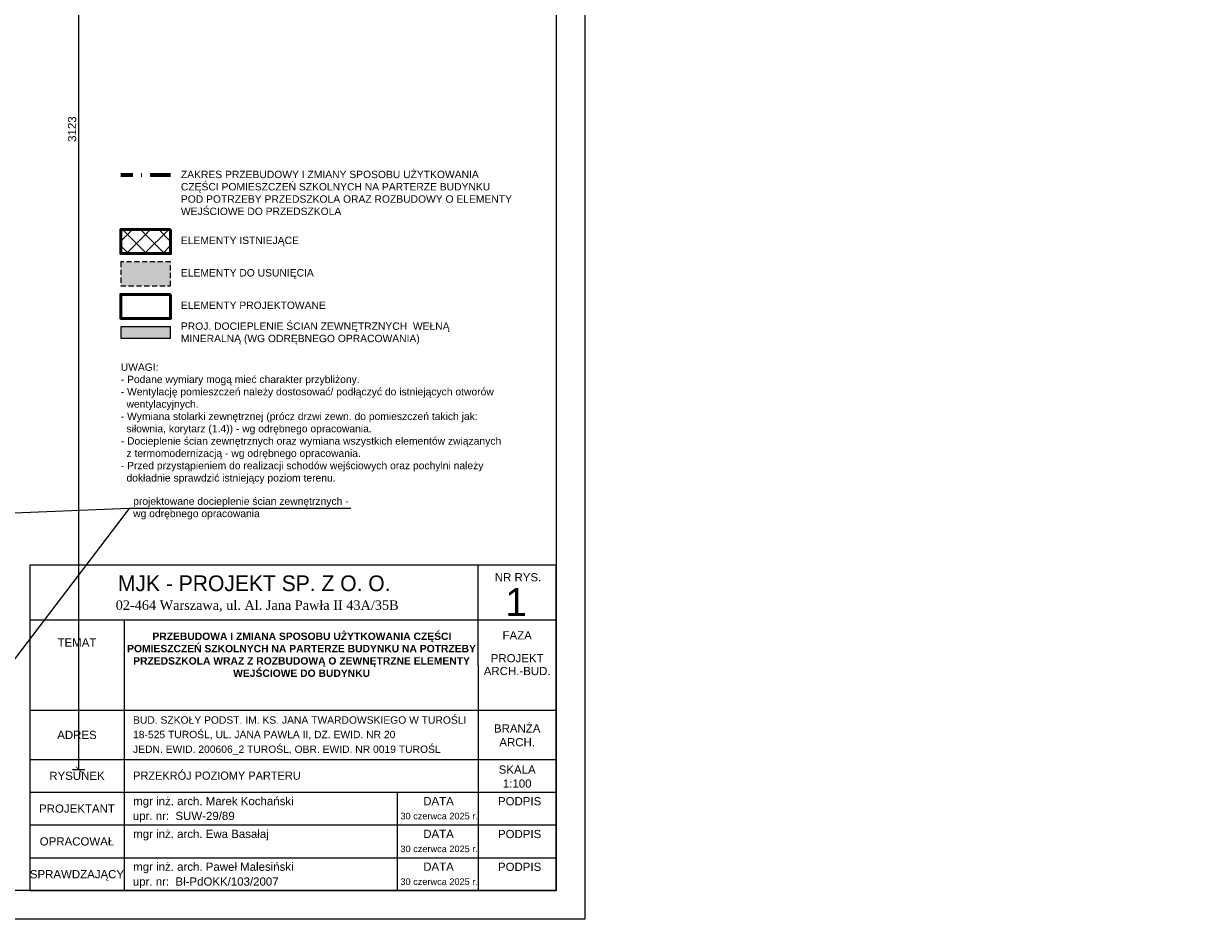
# Model space of a CAD drawing. Header units: millimetres. Extents: x -61343 to 9939, y -6894 to 7453.
# Tile 69 of 255: x -23057 to -20168, y 2127 to 4311. Entities that reach past the tile are written whole.
import ezdxf
from ezdxf.enums import TextEntityAlignment as Align

# ---------------------------------------------------------------- set-up
doc = ezdxf.new("R2010")
doc.units = ezdxf.units.MM
doc.header["$MEASUREMENT"] = 0
doc.linetypes.add('DASHED', pattern=[19.05, 12.7, -6.35])
doc.linetypes.add('Kropki i Kreski', pattern=[920, 500, -200, 20, -200])
for name, color, linetype, lineweight in [('A_do usunięcia', 200, 'Continuous', 9), ('A_opisy', 81, 'Continuous', 13), ('A_przekrojowe główne', 50, 'Continuous', 50), ('A_widokowe', 160, 'Continuous', 18), ('A_wymiary', 253, 'Continuous', 9), ('A_ściany istniejące hatch', 82, 'Continuous', 9)]:
    doc.layers.add(name, color=color, linetype=linetype, lineweight=lineweight)
doc.layers.add('A_wełna mineralna', color=7, linetype='Continuous', lineweight=5, true_color=0x00d66b)
doc.layers.add('A_zakres opracowania', color=7, linetype='Continuous', lineweight=70, true_color=0xe00038)
doc.layers.add('Konstrukcja - Ściany zew', color=7, linetype='Continuous')
doc.styles.add('st1', font='arial.ttf')
doc.styles.get("Standard").update_dxf_attribs({"font": 'arial.ttf'})
doc.styles.add('STIL16', font='arial.ttf')
doc.styles.add('STIL32', font='times.ttf')
doc.styles.add('STIL32_F', font='framd.ttf')
doc.dimstyles.new('1do100', dxfattribs={"dimtxt": 20, "dimasz": 15, "dimexe": 15, "dimexo": 0.625, "dimgap": 6, "dimtad": 1, "dimtxsty": 'Standard', "dimblk": 'ARCHTICK', "dimcen": 2.5, "dimadec": 0, "dimazin": 0, "dimtfac": 1, "dimtmove": 0, "dimatfit": 3, "dimldrblk": 'OBLIQUE', "dimfxl": 15, "dimfxlon": 1, "dimarcsym": 0})

# ---------------------------------------------------------------- blocks, each defined once
blk = doc.blocks.new('_ArchTick')
at = {"color": 0, "linetype": 'ByBlock', "const_width": 0.15}
blk.add_lwpolyline([(-0.5, -0.5), (0.5, 0.5)], dxfattribs=at)
blk = doc.blocks.new('*D1297')
at = {"layer": 'A_wymiary', "color": 0, "lineweight": -2, "transparency": 16777216}
for p, q in [((-22938, 5615.3), (-22908, 5615.3)), ((-22923, 2492.3), (-22923, 5615.3)), ((-22938, 2492.3), (-22908, 2492.3))]:
    blk.add_line(p, q, dxfattribs=at)
at = {"layer": 'Defpoints', "color": 0, "transparency": 16777216}
for p in [(-23199.1, 5615.3), (-22923, 5615.3), (-23199.1, 2492.3)]:
    blk.add_point(p, dxfattribs=at)
at = {"layer": 'A_wymiary', "color": 0, "lineweight": -2, "transparency": 16777216, "xscale": 15, "yscale": 15, "zscale": 15}
for p, rotation in [((-22923, 5615.3), 90), ((-22923, 2492.3), 270)]:
    blk.add_blockref('_ArchTick', p, dxfattribs=dict(at, rotation=rotation))
at = {"layer": 'A_wymiary', "color": 0, "transparency": 16777216, "insert": (-22939.2, 4053.8), "char_height": 20, "attachment_point": 5, "rotation": 90}
blk.add_mtext('3123', dxfattribs=at)
blk = doc.blocks.new('_Oblique')
at = {"color": 0, "linetype": 'ByBlock', "lineweight": -2}
blk.add_line((-0.5, -0.5), (0.5, 0.5), dxfattribs=at)
blk = doc.blocks.new('*D2990')
at = {"layer": 'A_wymiary', "color": 0, "lineweight": -2, "transparency": 16777216}
for p, q in [((-41567.8, 3918.5), (-41597.8, 3918.5)), ((-41582.8, 3918.5), (-41582.8, 3818.5)), ((-41597.8, 3818.5), (-41567.8, 3818.5))]:
    blk.add_line(p, q, dxfattribs=at)
at = {"layer": 'Defpoints', "color": 0, "transparency": 16777216}
for p in [(-5380, 3918.5), (-41623.5, 3818.5), (-41582.8, 3818.5)]:
    blk.add_point(p, dxfattribs=at)
at = {"layer": 'A_wymiary', "color": 0, "lineweight": -2, "transparency": 16777216, "xscale": 15, "yscale": 15, "zscale": 15}
for p, rotation in [((-41582.8, 3918.5), 90), ((-41582.8, 3818.5), 270)]:
    blk.add_blockref('_ArchTick', p, dxfattribs=dict(at, rotation=rotation))
at = {"layer": 'A_wymiary', "color": 0, "transparency": 16777216, "insert": (-41599, 3868.5), "char_height": 20, "attachment_point": 5, "rotation": 90}
blk.add_mtext('100', dxfattribs=at)

msp = doc.modelspace()

# ---------------------------------------------------------------- hatches: boundary and pattern name
at = {"layer": 'A_do usunięcia', "true_color": 0xbdfafa}
h = msp.add_hatch(color=254, dxfattribs=at)
h.dxf.hatch_style = 1
h.paths.add_polyline_path([(-22698.88, 3729.795), (-22820.544, 3729.795), (-22820.544, 3671.233), (-22698.88, 3671.233)])
at = {"layer": 'A_wełna mineralna'}
h = msp.add_hatch(color=256, dxfattribs=at)
h.dxf.hatch_style = 1
h.paths.add_polyline_path([(-22698.88, 3571.466), (-22820.544, 3571.466), (-22820.544, 3543.734), (-22698.88, 3543.734)])
at = {"layer": 'A_ściany istniejące hatch'}
h = msp.add_hatch(dxfattribs=at)
h.set_pattern_fill('NET', color=256, scale=250, angle=45)
h.set_pattern_definition([(45, (0, 526.487), (-22.097087, 22.097087), []), (135, (0, 526.487), (-22.097087, -22.097087), [])])
h.paths.add_polyline_path([(-22698.88, 3808.96), (-22820.544, 3808.96), (-22820.544, 3750.398), (-22698.88, 3750.398)])

# ---------------------------------------------------------------- linework, layer by layer
at = {"layer": 'A_do usunięcia', "linetype": 'DASHED'}
msp.add_lwpolyline([(-22698.88, 3729.795), (-22820.544, 3729.795), (-22820.544, 3671.233), (-22698.88, 3671.233)], close=True, dxfattribs=at)
at = {"layer": 'A_opisy'}
for p, q in [((-22800.426, 3128.44), (-23206.62, 3112.528)), ((-21948.735, 2746.793), (-21948.735, 2990.038)), ((-23042.355, 2856.793), (-21758.735, 2856.793)), ((-22812.355, 2856.793), (-22812.355, 2196.793)), ((-21948.735, 2746.793), (-21948.735, 2196.793)), ((-23042.355, 2636.793), (-21758.735, 2636.793)), ((-23042.355, 2516.793), (-21758.735, 2516.793)), ((-23042.355, 2436.793), (-21758.735, 2436.793)), ((-22146.23, 2436.793), (-22146.23, 2196.793)), ((-23042.355, 2356.793), (-21758.735, 2356.793)), ((-23042.355, 2276.793), (-21758.735, 2276.793))]:
    msp.add_line(p, q, dxfattribs=at)
for points in [[(-27888.735, 6326.793), (-21688.735, 6326.793), (-21688.735, 2126.793), (-27888.735, 2126.793)], [(-27688.735, 6256.793), (-21758.735, 6256.793), (-21758.735, 2196.793), (-27688.735, 2196.793)], [(-23042.355, 2196.793), (-21758.735, 2196.793), (-21758.735, 2990.038), (-23042.355, 2990.038)]]:
    msp.add_lwpolyline(points, close=True, dxfattribs=at)
msp.add_lwpolyline([(-22259.154, 3128.44), (-22800.426, 3128.44), (-23285.234, 2492.323)], dxfattribs=at)
at = {"layer": 'A_przekrojowe główne'}
msp.add_lwpolyline([(-22698.88, 3650.63), (-22820.544, 3650.63), (-22820.544, 3592.069), (-22698.88, 3592.069)], close=True, dxfattribs=at)
at = {"layer": 'A_widokowe'}
msp.add_lwpolyline([(-22698.88, 3571.466), (-22820.544, 3571.466), (-22820.544, 3543.734), (-22698.88, 3543.734)], close=True, dxfattribs=at)
at = {"layer": 'A_zakres opracowania', "linetype": 'Kropki i Kreski', "ltscale": 0.1}
msp.add_line((-22698.88, 3941.091), (-22820.544, 3941.091), dxfattribs=at)
at = {"layer": 'Konstrukcja - Ściany zew', "color": 7, "linetype": 'Continuous', "lineweight": 50}
msp.add_lwpolyline([(-22698.88, 3808.96), (-22820.544, 3808.96), (-22820.544, 3750.398), (-22698.88, 3750.398)], close=True, dxfattribs=at)

# ---------------------------------------------------------------- texts
at = {"layer": 'A_opisy'}
for s, height, style, p in [('MJK - PROJEKT SP. Z O. O. ', 38.4, 'STIL32_F', (-22487.914, 2927.037)), ('NR RYS.', 20, 'st1', (-21851.645, 2950.927)), ('1', 68.093, 'st1', (-21856.441, 2866.264)), ('02-464 Warszawa, ul. Al. Jana Pawła II 43A/35B', 23.04, 'STIL32', (-22487.914, 2881.421)), ('DATA', 20, 'st1', (-22045.593, 2405.105)), ('PODPIS', 20, 'st1', (-21847.806, 2404.797)), ('30 czerwca 2025 r.', 16, 'st1', (-22043.976, 2370.576)), ('DATA', 20, 'st1', (-22045.593, 2325.105)), ('PODPIS', 20, 'st1', (-21847.806, 2324.797)), ('30 czerwca 2025 r.', 16, 'st1', (-22043.976, 2290.576)), ('DATA', 20, 'st1', (-22045.593, 2245.105)), ('PODPIS', 20, 'st1', (-21847.806, 2244.797)), ('30 czerwca 2025 r.', 16, 'st1', (-22043.976, 2210.576))]:
    msp.add_text(s, height=height, dxfattribs=dict(at, style=style)).set_placement(p, align=Align.CENTER)
at = {"layer": 'A_opisy', "style": 'st1'}
for s, p in [('TEMAT', (-22927.355, 2801.774)), ('FAZA', (-21853.735, 2819.32)), ('PROJEKT', (-21853.735, 2763.438)), ('ARCH.-BUD.', (-21853.735, 2732.249)), ('BRANŻA', (-21853.735, 2592.186)), ('ADRES', (-22927.355, 2576.426)), ('ARCH.', (-21853.735, 2558.74)), ('RYSUNEK', (-22927.355, 2476.793)), ('SKALA', (-21853.735, 2491.902)), ('1:100', (-21853.735, 2457.872)), ('PROJEKTANT', (-22927.355, 2396.793)), ('OPRACOWAŁ', (-22927.355, 2316.793)), ('SPRAWDZAJĄCY', (-22927.355, 2236.793))]:
    msp.add_text(s, height=20, dxfattribs=at).set_placement(p, align=Align.MIDDLE_CENTER)
at = {"layer": 'A_opisy'}
for s, height, style, p in [('BUD. SZKOŁY PODST. IM. KS. JANA TWARDOWSKIEGO W TUROŚLI', 18, 'STIL16', (-22790.663, 2603.743)), ('18-525 TUROŚL, UL. JANA PAWŁA II, DZ. EWID. NR 20', 18, 'STIL16', (-22790.663, 2568.409)), ('JEDN. EWID. 200606_2 TUROŚL, OBR. EWID. NR 0019 TUROŚL', 18, 'STIL16', (-22790.663, 2532.531)), ('PRZEKRÓJ POZIOMY PARTERU', 20, 'STIL32_F', (-22790.337, 2467.085)), ('mgr inż. arch. Marek Kochański', 20, 'st1', (-22790.212, 2405.101)), ('upr. nr:  SUW-29/89', 20, 'st1', (-22791.182, 2368.954)), ('mgr inż. arch. Ewa Basałaj', 20, 'st1', (-22790.212, 2325.101)), ('mgr inż. arch. Paweł Malesiński', 20, 'st1', (-22790.212, 2245.101)), ('upr. nr:  Bł-PdOKK/103/2007', 20, 'st1', (-22791.182, 2208.954))]:
    msp.add_text(s, height=height, dxfattribs=dict(at, style=style)).set_placement(p)
at = {"layer": 'A_opisy', "char_height": 18, "attachment_point": 1}
for s, width, heights, insert in [('ZAKRES PRZEBUDOWY I ZMIANY SPOSOBU UŻYTKOWANIA CZĘŚCI POMIESZCZEŃ SZKOLNYCH NA PARTERZE BUDYNKU POD POTRZEBY PRZEDSZKOLA ORAZ ROZBUDOWY O ELEMENTY WEJŚCIOWE DO PRZEDSZKOLA', 806.73455, [137.169], (-22673.88, 3952.294)), ('ELEMENTY ISTNIEJĄCE', 337.25441, [50.493], (-22673.88, 3791.489)), ('ELEMENTY DO USUNIĘCIA', 337.25441, [50.493], (-22673.88, 3712.325)), ('ELEMENTY PROJEKTOWANE', 360.0591, [50.493], (-22673.88, 3633.16)), ('PROJ. DOCIEPLENIE ŚCIAN ZEWNĘTRZNYCH  WEŁNĄ MINERALNĄ (WG ODRĘBNEGO OPRACOWANIA)', 664.56608, [94.654], (-22673.88, 3582.307)), ('UWAGI: \\P- Podane wymiary mogą mieć charakter przybliżony. \\P- Wentylację pomieszczeń należy dostosować/ podłączyć do istniejących otworów \\P  wentylacyjnych. \\P- Wymiana stolarki zewnętrznej (prócz drzwi zewn. do pomieszczeń takich jak: \\P  siłownia, korytarz (1.4)) - wg odrębnego opracowania. \\P- Docieplenie ścian zewnętrznych oraz wymiana wszystkich elementów związanych \\P  z termomodernizacją - wg odrębnego opracowania.\\P- Przed przystąpieniem do realizacji schodów wejściowych oraz pochylni należy \\P  dokładnie sprawdzić istniejący poziom terenu.', 932.0282, [311.444], (-22820.544, 3482.435)), ('projektowane docieplenie ścian zewnętrznych - \\Pwg odrębnego opracowania', 569.96667, [74.599], (-22790.291, 3155.47))]:
    msp.add_mtext_dynamic_manual_height_columns(s, width=width, gutter_width=12.5, heights=heights, dxfattribs=dict(at, insert=insert))
at = {"layer": 'A_opisy', "insert": (-22812.355, 2825.954), "char_height": 17, "attachment_point": 1, "style": 'st1'}
msp.add_mtext_dynamic_manual_height_columns('\\pi68.939;{\\fArial|b1|i0|c238|p34;\\H1.0588x;PRZEBUDOWA I ZMIANA SPOSOBU UŻYTKOWANIA CZĘŚCI \\P\\pi7.3216;POMIESZCZEŃ SZKOLNYCH NA PARTERZE BUDYNKU NA POTRZEBY \\P\\pi22.031;PRZEDSZKOLA WRAZ Z ROZBUDOWĄ O ZEWNĘTRZNE ELEMENTY \\P\\pi265.91;WEJŚCIOWE DO BUDYNKU}', width=863.62032, gutter_width=96.285, heights=[189.161], dxfattribs=at)

# ---------------------------------------------------------------- dimensions: what is measured, and where the dimension line sits
at = {"layer": 'A_wymiary'}
for base, p1, p2, picture, middle in [((-22922.97, 5615.323), (-23199.06, 2492.323), (-23199.06, 5615.323), '*D1297', (-22939.188, 4053.823)), ((-41582.801, 3818.544), (-5380.043, 3918.544), (-41623.52, 3818.544), '*D2990', (-41599.012, 3868.544))]:
    dim = msp.add_linear_dim(base=base, p1=p1, p2=p2, angle=90, dimstyle='1do100', dxfattribs=at)
    dim.commit()
    dim.dimension.update_dxf_attribs({"geometry": picture, "text_midpoint": middle})

doc.saveas('drawing.dxf')
